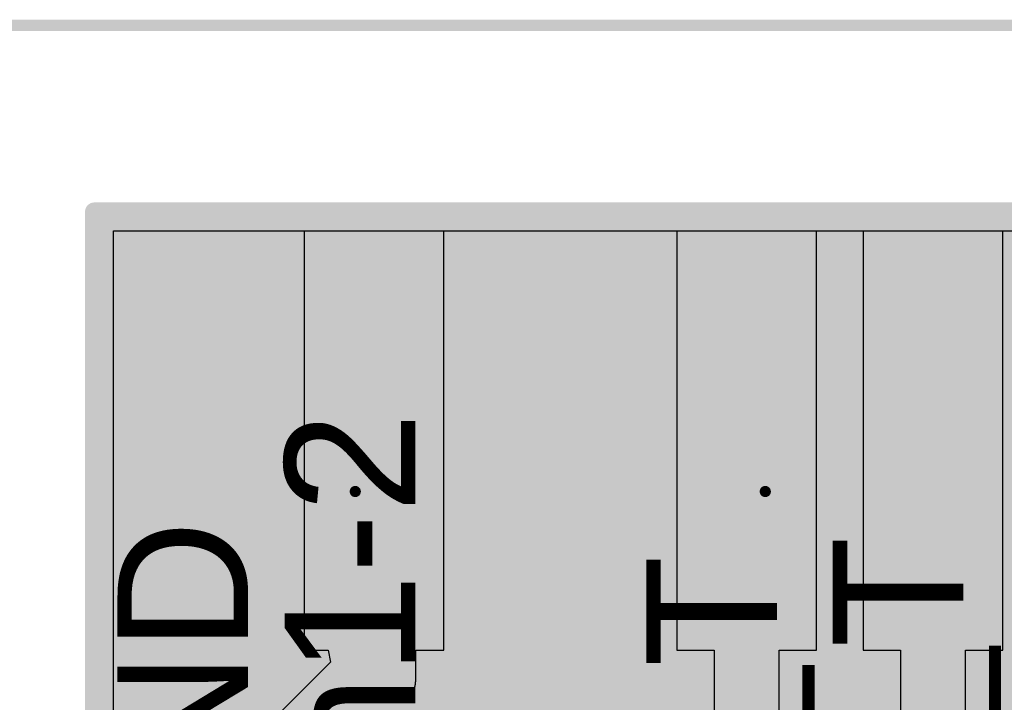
# Model space of a CAD drawing. Header units: millimetres. Extents: x -1.5 to 2.19, y -1.42 to 3.5.
# Tile 43 of 45: x -0.04 to 0.49, y 3.14 to 3.5. Entities that reach past the tile are written whole.
import ezdxf

# ---------------------------------------------------------------- set-up
doc = ezdxf.new("R2010")
doc.units = ezdxf.units.MM
doc.header["$MEASUREMENT"] = 0
for name, color, linetype in [('BottomLayer', 5, 'Continuous'), ('BottomSolder', 6, 'Continuous'), ('Mechanical1', 6, 'Continuous'), ('Mechanical20', 56, 'Continuous'), ('TopLayer', 1, 'Continuous'), ('TopOverlay', 2, 'Continuous'), ('TopSolder', 216, 'Continuous')]:
    doc.layers.add(name, color=color, linetype=linetype)
doc.styles.add('Arial', font='arial.ttf', dxfattribs={"height": 0.2})

# ---------------------------------------------------------------- blocks, each defined once
blk = doc.blocks.new('H______H_9_P___100____16')
at = {"layer": 'TopLayer'}
for points in [[(-0.4275, -0.225), (-0.3725, -0.225), (-0.4275, -0.01), (-0.3725, -0.01)], [(-0.3275, -0.225), (-0.2725, -0.225), (-0.3275, -0.01), (-0.2725, -0.01)], [(-0.2275, -0.225), (-0.1725, -0.225), (-0.2275, -0.01), (-0.1725, -0.01)], [(-0.1275, -0.225), (-0.0725, -0.225), (-0.1275, -0.01), (-0.0725, -0.01)], [(-0.0275, -0.225), (0.0275, -0.225), (-0.0275, -0.01), (0.0275, -0.01)]]:
    blk.add_solid(points, dxfattribs=at)
at = {"layer": 'TopSolder'}
for points in [[(-0.4285, -0.226), (-0.3715, -0.226), (-0.4285, -0.009), (-0.3715, -0.009)], [(-0.3285, -0.226), (-0.2715, -0.226), (-0.3285, -0.009), (-0.2715, -0.009)], [(-0.2285, -0.226), (-0.1715, -0.226), (-0.2285, -0.009), (-0.1715, -0.009)], [(-0.1285, -0.226), (-0.0715, -0.226), (-0.1285, -0.009), (-0.0715, -0.009)], [(-0.0285, -0.226), (0.0285, -0.226), (-0.0285, -0.009), (0.0285, -0.009)]]:
    blk.add_solid(points, dxfattribs=at)
blk = doc.blocks.new('C_______B_____G____22')
at = {"layer": 'BottomSolder'}
blk.add_hatch(color=6, dxfattribs=at).paths.add_polyline_path([(-0.25, -1.75), (0.75, -1.75), (0.75, 1.65), (-0.25, 1.65)])
at = {"layer": 'Mechanical20', "const_width": 0.006}
blk.add_lwpolyline([(-1.75, 1.75), (1.75, 1.75)], dxfattribs=at)
at = {"layer": 'Mechanical20'}
for points, const_width in [([(0.11, 1.5, 1), (-0.11, 1.5, 1)], 0.006), ([(-0.1115, 1.5, 1), (-0.1085, 1.5, 1)], 0.003), ([(0.1085, 1.5, 1), (0.1115, 1.5, 1)], 0.003)]:
    blk.add_lwpolyline(points, format="xyb", close=True, dxfattribs=dict(at, const_width=const_width))

msp = doc.modelspace()

# ---------------------------------------------------------------- linework, layer by layer
at = {"layer": 'BottomLayer'}
for p, q in [((0.0102, 1.5027), (0.0102, 3.3898)), ((0.0102, 3.3898), (0.9898, 3.3898))]:
    msp.add_line(p, q, dxfattribs=at)
at = {"layer": 'BottomLayer', "const_width": 0.01}
for points in [[(0.028, 3.3605, 1), (0.038, 3.3605, 1)], [(0.062, 3.3605, 1), (0.072, 3.3605, 1)], [(0.228, 3.3605, 1), (0.238, 3.3605, 1)], [(0.262, 3.3605, 1), (0.272, 3.3605, 1)], [(0.028, 3.3305, 1), (0.038, 3.3305, 1)], [(0.062, 3.3305, 1), (0.072, 3.3305, 1)], [(0.228, 3.3305, 1), (0.238, 3.3305, 1)], [(0.262, 3.3305, 1), (0.272, 3.3305, 1)], [(0.028, 3.2505, 1), (0.038, 3.2505, 1)], [(0.062, 3.2505, 1), (0.072, 3.2505, 1)], [(0.228, 3.2505, 1), (0.238, 3.2505, 1)], [(0.262, 3.2505, 1), (0.272, 3.2505, 1)], [(0.028, 3.2105, 1), (0.038, 3.2105, 1)], [(0.062, 3.2105, 1), (0.072, 3.2105, 1)], [(0.228, 3.2105, 1), (0.238, 3.2105, 1)], [(0.262, 3.2105, 1), (0.272, 3.2105, 1)], [(0.016, 3.15, 1), (0.026, 3.15, 1)], [(0.095, 3.15, 1), (0.105, 3.15, 1)], [(0.195, 3.15, 1), (0.205, 3.15, 1)], [(0.295, 3.15, 1), (0.305, 3.15, 1)], [(0.395, 3.15, 1), (0.405, 3.15, 1)]]:
    msp.add_lwpolyline(points, format="xyb", close=True, dxfattribs=at)
at = {"layer": 'Mechanical1', "const_width": 0.01}
for points in [[(0, 1.4925), (0, 3.4)], [(0, 3.4), (1, 3.4)]]:
    msp.add_lwpolyline(points, dxfattribs=at)
at = {"layer": 'Mechanical1', "const_width": 0.005}
msp.add_lwpolyline([(-0.0025, 3.4, 1), (0.0025, 3.4, 1)], format="xyb", close=True, dxfattribs=at)
msp.add_lwpolyline([(-0.0025, 3.4, 1), (0.0025, 3.4, 1)], format="xyb", close=True, dxfattribs=at)
at = {"layer": 'TopLayer'}
for p, q in [((0.0102, 1.55), (0.0102, 3.3898)), ((0.0102, 3.3898), (0.1125, 3.3898)), ((0.1125, 3.3898), (0.1125, 3.165)), ((0.1875, 3.165), (0.1875, 3.3898)), ((0.1875, 3.3898), (0.3125, 3.3898)), ((0.3125, 3.3898), (0.3125, 3.165)), ((0.3875, 3.165), (0.3875, 3.3898)), ((0.3875, 3.3898), (0.4125, 3.3898)), ((0.4125, 3.3898), (0.4125, 3.165)), ((0.4875, 3.165), (0.4875, 3.3898)), ((0.4875, 3.3898), (0.6125, 3.3898)), ((0.1125, 3.165), (0.12552, 3.165)), ((0.12552, 3.165), (0.12668, 3.1585)), ((0.1725, 3.15), (0.1725, 3.165)), ((0.1725, 3.165), (0.1875, 3.165)), ((0.3125, 3.165), (0.3325, 3.165)), ((0.3325, 3.165), (0.3325, 2.85)), ((0.3675, 2.85725), (0.3675, 3.165)), ((0.3675, 3.165), (0.3875, 3.165)), ((0.4125, 3.165), (0.4325, 3.165)), ((0.4325, 3.165), (0.4325, 2.13213)), ((0.4675, 2.125), (0.4675, 3.165)), ((0.4675, 3.165), (0.4875, 3.165)), ((0.12668, 3.1585), (0.04459, 3.07641)), ((0.17246, 3.14866), (0.17247, 3.1488)), ((0.17247, 3.14893), (0.17248, 3.14906)), ((0.17247, 3.1488), (0.17247, 3.14893)), ((0.17248, 3.14906), (0.17249, 3.1492)), ((0.17249, 3.14946), (0.1725, 3.1496)), ((0.17249, 3.14933), (0.17249, 3.14946)), ((0.17249, 3.1492), (0.17249, 3.14933)), ((0.1725, 3.14987), (0.1725, 3.15)), ((0.1725, 3.14973), (0.1725, 3.14987)), ((0.1725, 3.1496), (0.1725, 3.14973)), ((0.17151, 3.1434), (0.17155, 3.14353)), ((0.17155, 3.14353), (0.17159, 3.14366)), ((0.17159, 3.14366), (0.17163, 3.14379)), ((0.17163, 3.14379), (0.17166, 3.14392)), ((0.17166, 3.14392), (0.1717, 3.14405)), ((0.1717, 3.14405), (0.17173, 3.14418)), ((0.17173, 3.14418), (0.17177, 3.14431)), ((0.17177, 3.14431), (0.1718, 3.14444)), ((0.1718, 3.14444), (0.17183, 3.14457)), ((0.17183, 3.14457), (0.17187, 3.1447)), ((0.17187, 3.1447), (0.1719, 3.14483)), ((0.1719, 3.14483), (0.17193, 3.14496)), ((0.17193, 3.14496), (0.17196, 3.14509)), ((0.17196, 3.14509), (0.17199, 3.14522)), ((0.17199, 3.14522), (0.17201, 3.14535)), ((0.17201, 3.14535), (0.17204, 3.14548)), ((0.17204, 3.14548), (0.17207, 3.14561)), ((0.17207, 3.14561), (0.17209, 3.14574)), ((0.17209, 3.14574), (0.17212, 3.14587)), ((0.17212, 3.14587), (0.17214, 3.14601)), ((0.17214, 3.14601), (0.17217, 3.14614)), ((0.17217, 3.14614), (0.17219, 3.14627)), ((0.17219, 3.14627), (0.17221, 3.1464)), ((0.17221, 3.1464), (0.17223, 3.14653)), ((0.17223, 3.14653), (0.17225, 3.14667)), ((0.17225, 3.14667), (0.17227, 3.1468)), ((0.17227, 3.1468), (0.17229, 3.14693)), ((0.17229, 3.14693), (0.17231, 3.14706)), ((0.17231, 3.14706), (0.17232, 3.1472)), ((0.17232, 3.1472), (0.17234, 3.14733)), ((0.17234, 3.14733), (0.17236, 3.14746)), ((0.17236, 3.14746), (0.17237, 3.14759)), ((0.17237, 3.14759), (0.17239, 3.14773)), ((0.17239, 3.14773), (0.1724, 3.14786)), ((0.1724, 3.14786), (0.17241, 3.14799)), ((0.17241, 3.14799), (0.17242, 3.14813)), ((0.17242, 3.14813), (0.17243, 3.14826)), ((0.17243, 3.14826), (0.17244, 3.14839)), ((0.17244, 3.14839), (0.17245, 3.14853)), ((0.17245, 3.14853), (0.17246, 3.14866)), ((0.16907, 3.13806), (0.16914, 3.13818)), ((0.16914, 3.13818), (0.16921, 3.13829)), ((0.16921, 3.13829), (0.16928, 3.1384)), ((0.16928, 3.1384), (0.16935, 3.13852)), ((0.16935, 3.13852), (0.16942, 3.13863)), ((0.16942, 3.13863), (0.16949, 3.13875)), ((0.16949, 3.13875), (0.16955, 3.13887)), ((0.16955, 3.13887), (0.16962, 3.13898)), ((0.16962, 3.13898), (0.16968, 3.1391)), ((0.16968, 3.1391), (0.16975, 3.13922)), ((0.16975, 3.13922), (0.16981, 3.13933)), ((0.16981, 3.13933), (0.16987, 3.13945)), ((0.16987, 3.13945), (0.16994, 3.13957)), ((0.16994, 3.13957), (0.17, 3.13969)), ((0.17, 3.13969), (0.17006, 3.13981)), ((0.17006, 3.13981), (0.17012, 3.13993)), ((0.17012, 3.13993), (0.17018, 3.14005)), ((0.17018, 3.14005), (0.17024, 3.14017)), ((0.17024, 3.14017), (0.1703, 3.14029)), ((0.1703, 3.14029), (0.17035, 3.14041)), ((0.17035, 3.14041), (0.17041, 3.14053)), ((0.17041, 3.14053), (0.17047, 3.14065)), ((0.17047, 3.14065), (0.17052, 3.14078)), ((0.17052, 3.14078), (0.17058, 3.1409)), ((0.17058, 3.1409), (0.17063, 3.14102)), ((0.17063, 3.14102), (0.17068, 3.14114)), ((0.17068, 3.14114), (0.17074, 3.14127)), ((0.17074, 3.14127), (0.17079, 3.14139)), ((0.17079, 3.14139), (0.17084, 3.14151)), ((0.17084, 3.14151), (0.17089, 3.14164)), ((0.17089, 3.14164), (0.17094, 3.14176)), ((0.17094, 3.14176), (0.17099, 3.14189)), ((0.17099, 3.14189), (0.17103, 3.14201)), ((0.17103, 3.14201), (0.17108, 3.14214)), ((0.17108, 3.14214), (0.17113, 3.14226)), ((0.17113, 3.14226), (0.17117, 3.14239)), ((0.17117, 3.14239), (0.17122, 3.14251)), ((0.17122, 3.14251), (0.17126, 3.14264)), ((0.17126, 3.14264), (0.17131, 3.14277)), ((0.17131, 3.14277), (0.17135, 3.14289)), ((0.17135, 3.14289), (0.17139, 3.14302)), ((0.17139, 3.14302), (0.17143, 3.14315)), ((0.17143, 3.14315), (0.17147, 3.14328)), ((0.17147, 3.14328), (0.17151, 3.1434)), ((0.16833, 3.13695), (0.16838, 3.13702)), ((0.16838, 3.13702), (0.16841, 3.13706)), ((0.16841, 3.13706), (0.16848, 3.13717)), ((0.16848, 3.13717), (0.16856, 3.13728)), ((0.16856, 3.13728), (0.16863, 3.13739)), ((0.16863, 3.13739), (0.16871, 3.1375)), ((0.16871, 3.1375), (0.16878, 3.13761)), ((0.16878, 3.13761), (0.16886, 3.13772)), ((0.16886, 3.13772), (0.16893, 3.13784)), ((0.16893, 3.13784), (0.16896, 3.13788)), ((0.16896, 3.13788), (0.169, 3.13795)), ((0.169, 3.13795), (0.16907, 3.13806))]:
    msp.add_line(p, q, dxfattribs=at)
for points, const_width in [([(0.028, 3.3605, 1), (0.038, 3.3605, 1)], 0.01), ([(0.062, 3.3605, 1), (0.072, 3.3605, 1)], 0.01), ([(0.228, 3.3605, 1), (0.238, 3.3605, 1)], 0.01), ([(0.262, 3.3605, 1), (0.272, 3.3605, 1)], 0.01), ([(0.028, 3.3305, 1), (0.038, 3.3305, 1)], 0.01), ([(0.062, 3.3305, 1), (0.072, 3.3305, 1)], 0.01), ([(0.228, 3.3305, 1), (0.238, 3.3305, 1)], 0.01), ([(0.262, 3.3305, 1), (0.272, 3.3305, 1)], 0.01), ([(0.14375, 3.2825, 1), (0.15625, 3.2825, 1)], 0.0125), ([(0.34625, 3.2825, 1), (0.35375, 3.2825, 1)], 0.0075), ([(0.44625, 3.2825, 1), (0.45375, 3.2825, 1)], 0.0075), ([(0.028, 3.2505, 1), (0.038, 3.2505, 1)], 0.01), ([(0.062, 3.2505, 1), (0.072, 3.2505, 1)], 0.01), ([(0.228, 3.2505, 1), (0.238, 3.2505, 1)], 0.01), ([(0.262, 3.2505, 1), (0.272, 3.2505, 1)], 0.01), ([(0.028, 3.2105, 1), (0.038, 3.2105, 1)], 0.01), ([(0.062, 3.2105, 1), (0.072, 3.2105, 1)], 0.01), ([(0.228, 3.2105, 1), (0.238, 3.2105, 1)], 0.01), ([(0.262, 3.2105, 1), (0.272, 3.2105, 1)], 0.01), ([(0.016, 3.15, 1), (0.026, 3.15, 1)], 0.01), ([(0.095, 3.15, 1), (0.105, 3.15, 1)], 0.01), ([(0.14375, 3.15, 1), (0.15625, 3.15, 1)], 0.0125), ([(0.14375, 3.15, 1), (0.15625, 3.15, 1)], 0.0125), ([(0.195, 3.15, 1), (0.205, 3.15, 1)], 0.01), ([(0.295, 3.15, 1), (0.305, 3.15, 1)], 0.01), ([(0.395, 3.15, 1), (0.405, 3.15, 1)], 0.01)]:
    msp.add_lwpolyline(points, format="xyb", close=True, dxfattribs=dict(at, const_width=const_width))
for points, const_width in [([(0.15, 3.15), (0.15, 3.2825)], 0.025), ([(0.35, 2.85), (0.35, 3.2825)], 0.015), ([(0.45, 2.125), (0.45, 3.2825)], 0.015), ([(0.0605, 3.0605), (0.15, 3.15)], 0.025)]:
    msp.add_lwpolyline(points, dxfattribs=dict(at, const_width=const_width))
at = {"layer": 'TopSolder', "const_width": 0.011}
for points in [[(0.0275, 3.3605, 1), (0.0385, 3.3605, 1)], [(0.0615, 3.3605, 1), (0.0725, 3.3605, 1)], [(0.2275, 3.3605, 1), (0.2385, 3.3605, 1)], [(0.2615, 3.3605, 1), (0.2725, 3.3605, 1)], [(0.0275, 3.3305, 1), (0.0385, 3.3305, 1)], [(0.0615, 3.3305, 1), (0.0725, 3.3305, 1)], [(0.2275, 3.3305, 1), (0.2385, 3.3305, 1)], [(0.2615, 3.3305, 1), (0.2725, 3.3305, 1)], [(0.0275, 3.2505, 1), (0.0385, 3.2505, 1)], [(0.0615, 3.2505, 1), (0.0725, 3.2505, 1)], [(0.2275, 3.2505, 1), (0.2385, 3.2505, 1)], [(0.2615, 3.2505, 1), (0.2725, 3.2505, 1)], [(0.0275, 3.2105, 1), (0.0385, 3.2105, 1)], [(0.0615, 3.2105, 1), (0.0725, 3.2105, 1)], [(0.2275, 3.2105, 1), (0.2385, 3.2105, 1)], [(0.2615, 3.2105, 1), (0.2725, 3.2105, 1)], [(0.0155, 3.15, 1), (0.0265, 3.15, 1)], [(0.0945, 3.15, 1), (0.1055, 3.15, 1)], [(0.1945, 3.15, 1), (0.2055, 3.15, 1)], [(0.2945, 3.15, 1), (0.3055, 3.15, 1)], [(0.3945, 3.15, 1), (0.4055, 3.15, 1)]]:
    msp.add_lwpolyline(points, format="xyb", close=True, dxfattribs=at)

# ---------------------------------------------------------------- block references
for name, p in [('C_______B_____G____22', (0.25, 1.75)), ('H______H_9_P___100____16', (0.45, 3.4))]:
    msp.add_blockref(name, p)

# ---------------------------------------------------------------- texts
at = {"layer": 'TopOverlay', "style": 'Arial'}
for s, p in [('Drain1-2', (0.17216, 2.91782)), ('GND', (0.08242, 3.01742)), ('+I_T', (0.4662, 3.02753)), ('-I_T', (0.3662, 3.04178))]:
    msp.add_text(s, height=0.07, rotation=90, dxfattribs=at).set_placement(p)

doc.saveas('drawing.dxf')
